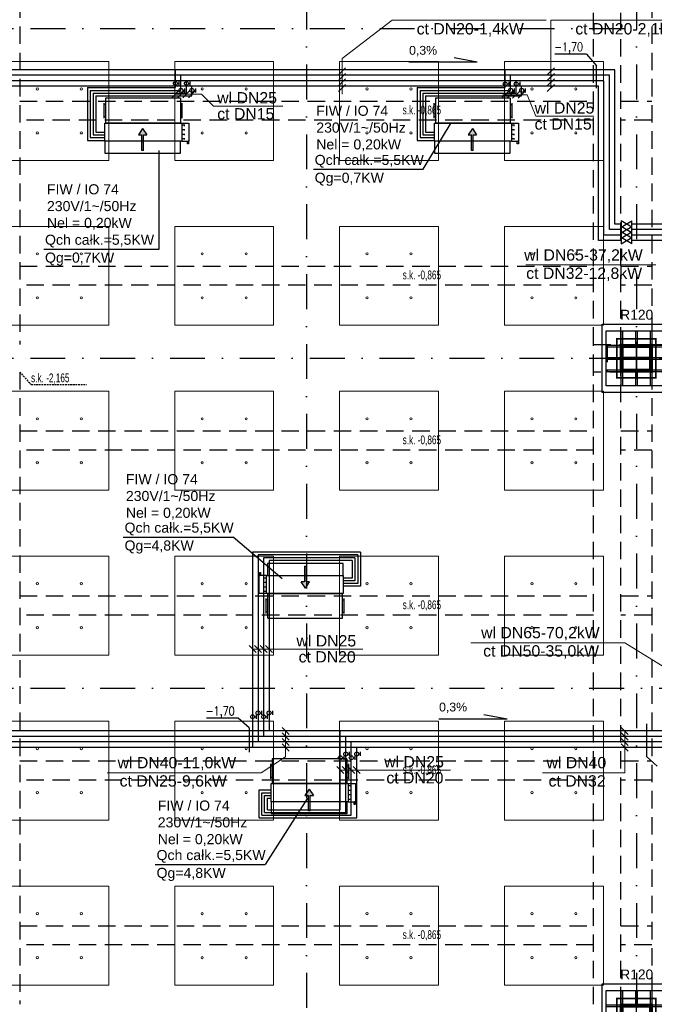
# Model space of a CAD drawing. Header units: centimetres. Extents: x -10702 to 24628, y -4437 to 19798.
# Tile 31 of 92: x 8738 to 9893, y 6225 to 8016. Entities that reach past the tile are written whole.
import ezdxf

# ---------------------------------------------------------------- set-up
doc = ezdxf.new("R2010")
doc.units = ezdxf.units.CM
for name, pattern in [('Kondygnacja  -0_5$0$HIDDEN', [9.525, 6.35, -3.175]), ('Kondygnacja  -0_5$0$HIDDEN2', [4.7625, 3.175, -1.5875]), ('Osie rzutów$0$DASHDOT2', [12.7, 6.35, -3.175, 0, -3.175])]:
    doc.linetypes.add(name, pattern=pattern)
for name, color, linetype in [('bgde_dodatki powykonawcze', 7, 'Continuous'), ('KJP_ARMATURA', 2, 'Continuous'), ('KJP_KK_OPISY MOCY klimakonwektorów', 7, 'Continuous'), ('Kondygnacja  -0_5$0$ARCH_GK', 8, 'Continuous'), ('Kondygnacja  -0_5$0$ARCH_INFO_ODPORNOŚĆ OGNIOWA', 8, 'Continuous'), ('Kondygnacja  -0_5$0$ARCH_KONSTR_POWYŻEJ RZUTU', 8, 'Kondygnacja  -0_5$0$HIDDEN'), ('Kondygnacja  -0_5$0$ARCH_KONSTR_POWYŻEJ RZUTU_IST', 8, 'Kondygnacja  -0_5$0$HIDDEN2'), ('Kondygnacja  -0_5$0$ARCH_KONSTRUKCJA_NIEWIDOCZNA', 8, 'Continuous'), ('Kondygnacja  -0_5$0$ARCH_OKŁADZINA', 8, 'Continuous'), ('Kondygnacja  -0_5$0$ARCH_SŁUPY', 8, 'Continuous'), ('Osie rzutów$0$ARCH_INFO_OSIE_IST', 8, 'Osie rzutów$0$DASHDOT2'), ('Osie rzutów$0$ARCH_INFO_OSIE_OPISY_IST', 8, 'Continuous')]:
    doc.layers.add(name, color=color, linetype=linetype)
for name, color, linetype, lineweight in [('bgde_opis ct 1', 7, 'Continuous', 20), ('bgde_rzędne wl ct', 7, 'Continuous', 25), ('bgde_urządzenia', 3, 'Continuous', 30), ('KJP_CT_kk_powrót', 30, '04_CT_KOMF_POW', 25), ('KJP_CT_kk_zasil', 30, '04_CT_KOMF_ZAS', 25), ('KJP_WL_kk zasil', 150, '04_WL_KOMF_ZAS', 25), ('KJP_WL_kk_powr', 150, '04_WL_KOMF_POW', 25), ('SU Lampy kwadratowe  -05$0$ARCH_SUFITY_PODWIESZANE', 8, 'Continuous', 9)]:
    doc.layers.add(name, color=color, linetype=linetype, lineweight=lineweight)
doc.styles.add('Arial', font='arial.ttf')
doc.styles.add('Kondygnacja  -0_5$0$Arial', font='arial.ttf')
doc.styles.add('Kondygnacja  -0_5$0$BIKTS', font='bikromsw.shx', dxfattribs={"width": 0.8})
doc.styles.add('st rom', font='Romans.shx', dxfattribs={"width": 0.8})
doc.linetypes.add('04_CT_KOMF_POW', pattern='A,100,-15,["CTKp",Standard,S=10,R=0,X=-10,Y=-5],-35', length=150)
doc.linetypes.add('04_CT_KOMF_ZAS', pattern='A,100,-15,["CTKz",Standard,S=10,R=0,X=-10,Y=-5],-35', length=150)
doc.linetypes.add('04_WL_KOMF_POW', pattern='A,100,-15,["WLKp",Standard,S=10,R=0,X=-10,Y=-5],-35', length=150)
doc.linetypes.add('04_WL_KOMF_ZAS', pattern='A,100,-15,["WLKz",Standard,S=10,R=0,X=-10,Y=-5],-35', length=150)
pattern_1 = [(45, (-1133.3117, -3177.9858), (-0.6735192, 0.6735192), [])]

# ---------------------------------------------------------------- blocks, each defined once
blk = doc.blocks.new('Osie rzutów')
at = {"layer": 'Osie rzutów$0$ARCH_INFO_OSIE_IST', "ltscale": 10}
for p, q in [((9260, 12510), (9260, 4623.26)), ((9860, 12510), (9860, 4623.26)), ((4436.24, 8000), (15156.54, 8000)), ((9860, 7370), (9860, 7430)), ((4436.04, 7400), (15156.54, 7400)), ((9890, 7400), (9830, 7400)), ((4436.04, 6800), (15156.54, 6800)), ((9860, 6170), (9860, 6230))]:
    blk.add_line(p, q, dxfattribs=at)
blk = doc.blocks.new('SU Lampy kwadratowe  -05$0$moduł sufitu')
at = {"layer": 'SU Lampy kwadratowe  -05$0$ARCH_SUFITY_PODWIESZANE'}
for points in [[(60, -60), (240, -60), (240, -240), (60, -240)], [(360, -60), (540, -60), (540, -240), (360, -240)], [(60, -360), (240, -360), (240, -540), (60, -540)], [(360, -360), (540, -360), (540, -540), (360, -540)]]:
    blk.add_lwpolyline(points, close=True, dxfattribs=at)
for centre in [(110, -110), (190, -110), (410, -110), (490, -110), (110, -190), (190, -190), (410, -190), (490, -190), (110, -410), (190, -410), (410, -410), (490, -410), (110, -490), (190, -490), (410, -490), (490, -490)]:
    blk.add_circle(centre, 2, dxfattribs=at)
blk = doc.blocks.new('SU Lampy kwadratowe  -05')
at = {"layer": 'SU Lampy kwadratowe  -05$0$ARCH_SUFITY_PODWIESZANE'}
for points in [[(9320, 7340), (9500, 7340), (9500, 7160), (9320, 7160)], [(9620, 7340), (9800, 7340), (9800, 7160), (9620, 7160)], [(9320, 7040), (9500, 7040), (9500, 6860), (9320, 6860)], [(9620, 7040), (9800, 7040), (9800, 6860), (9620, 6860)]]:
    blk.add_lwpolyline(points, close=True, dxfattribs=at)
for centre in [(9370, 7290), (9450, 7290), (9670, 7290), (9750, 7290), (9370, 7210), (9450, 7210), (9670, 7210), (9750, 7210), (9370, 6990), (9450, 6990), (9670, 6990), (9750, 6990), (9370, 6910), (9450, 6910), (9670, 6910), (9750, 6910)]:
    blk.add_circle(centre, 2, dxfattribs=at)
for p in [(8660, 8000), (9260, 8000), (8660, 7400), (8660, 6800), (9260, 6800)]:
    blk.add_blockref('SU Lampy kwadratowe  -05$0$moduł sufitu', p, dxfattribs=at)
blk = doc.blocks.new('Kondygnacja  -0_5$0$słup_kwadrat')
at = {"layer": 'Kondygnacja  -0_5$0$ARCH_SŁUPY', "lineweight": 40}
h = blk.add_hatch(dxfattribs=at)
h.set_pattern_fill('ANSI31', color=256, scale=0.3, style=0)
h.set_pattern_definition(pattern_1)
h.paths.add_polyline_path([(36, 34), (39, 34), (39, 84), (36, 84)])
h = blk.add_hatch(dxfattribs=at)
h.set_pattern_fill('ANSI31', color=256, scale=0.3, style=0)
h.set_pattern_definition(pattern_1)
h.paths.add_polyline_path([(89, 80), (89, 83), (39, 83), (39, 80)])
h = blk.add_hatch(dxfattribs=at)
h.set_pattern_fill('ANSI31', color=256, scale=0.3, style=0)
h.set_pattern_definition(pattern_1)
h.paths.add_polyline_path([(89, 34), (92, 34), (92, 84), (89, 84)])
h = blk.add_hatch(dxfattribs=at)
h.set_pattern_fill('ANSI31', color=256, scale=0.3, style=0)
h.set_pattern_definition(pattern_1)
h.paths.add_polyline_path([(89, 57.5), (89, 60.5), (39, 60.5), (39, 57.5)])
h = blk.add_hatch(dxfattribs=at)
h.set_pattern_fill('ANSI31', color=256, scale=0.3, style=0)
h.set_pattern_definition(pattern_1)
h.paths.add_polyline_path([(89, 35), (89, 38), (39, 38), (39, 35)])
at = {"layer": 'Kondygnacja  -0_5$0$ARCH_KONSTRUKCJA_NIEWIDOCZNA'}
blk.add_lwpolyline([(119, 109), (119, 9), (9, 9), (9, 109)], close=True, dxfattribs=at)
for points in [[(36, 109), (36, 84)], [(39, 109), (39, 84)], [(62.5, 109), (62.5, 83)], [(65.5, 109), (65.5, 83)], [(89, 109), (89, 84)], [(92, 109), (92, 84)], [(9, 83), (36, 83)], [(9, 80), (36, 80)], [(92, 83), (119, 83)], [(92, 80), (119, 80)], [(9, 60.5), (36, 60.5)], [(9, 57.5), (36, 57.5)], [(92, 60.5), (119, 60.5)], [(92, 57.5), (119, 57.5)], [(9, 38), (36, 38)], [(92, 38), (119, 38)], [(9, 35), (36, 35)], [(36, 34), (36, 9)], [(39, 34), (39, 9)], [(62.5, 35), (62.5, 9)], [(65.5, 35), (65.5, 9)], [(89, 34), (89, 9)], [(92, 35), (119, 35)], [(92, 34), (92, 9)]]:
    blk.add_lwpolyline(points, dxfattribs=at)
at = {"layer": 'Kondygnacja  -0_5$0$ARCH_OKŁADZINA'}
blk.add_lwpolyline([(2, 121), (126, 121), (126, -3), (2, -3)], close=True, dxfattribs=at)
at = {"layer": 'Kondygnacja  -0_5$0$ARCH_SŁUPY', "lineweight": 40}
for p, q in [((39, 60.5), (89, 60.5)), ((89, 57.5), (39, 57.5))]:
    blk.add_line(p, q, dxfattribs=at)
at = {"layer": 'Kondygnacja  -0_5$0$ARCH_SŁUPY', "lineweight": 50, "const_width": 3}
blk.add_lwpolyline([(28.5, 94.5), (99.5, 94.5), (99.5, 23.5), (28.5, 23.5)], close=True, dxfattribs=at)
at = {"layer": 'Kondygnacja  -0_5$0$ARCH_SŁUPY', "lineweight": 40}
for points in [[(36, 84), (39, 84), (39, 34), (36, 34)], [(89, 84), (92, 84), (92, 34), (89, 34)]]:
    blk.add_lwpolyline(points, close=True, dxfattribs=at)
for points in [[(89, 83), (39, 83)], [(39, 80), (89, 80)], [(89, 38), (39, 38)], [(39, 35), (89, 35)]]:
    blk.add_lwpolyline(points, dxfattribs=at)
blk = doc.blocks.new('Kondygnacja  -0_5$0$konstrukcja istniejąca -0.5')
at = {"layer": 'Kondygnacja  -0_5$0$ARCH_KONSTR_POWYŻEJ RZUTU_IST', "ltscale": 10}
for points in [[(8738, 8575), (8738, 7425)], [(9782, 7425), (9782, 8575)], [(9832, 7425), (9832, 8575)], [(9888, 8575), (9888, 7425)], [(9938, 7375), (9782, 7375), (9782, 7425), (9938, 7425), (9938, 7375)], [(8738, 7375), (8738, 6225)], [(9782, 6225), (9782, 7375)], [(9832, 6225), (9832, 7375)], [(9888, 7375), (9888, 6225)], [(8738, 7267.9), (9782, 7267.9)], [(9832, 7267.9), (9888, 7267.9)], [(9782, 7232.9), (8738, 7232.9)], [(9888, 7232.9), (9832, 7232.9)], [(8738, 6967.9), (9782, 6967.9)], [(9832, 6967.9), (9888, 6967.9)], [(9782, 6932.9), (8738, 6932.9)], [(9888, 6932.9), (9832, 6932.9)], [(8738, 6667.9), (9782, 6667.9)], [(9832, 6667.9), (9888, 6667.9)], [(9782, 6632.9), (8738, 6632.9)], [(9888, 6632.9), (9832, 6632.9)], [(8738, 6367.9), (9782, 6367.9)], [(9832, 6367.9), (9888, 6367.9)], [(9782, 6332.9), (8738, 6332.9)], [(9888, 6332.9), (9832, 6332.9)]]:
    blk.add_lwpolyline(points, dxfattribs=at)
at = {"layer": 'Kondygnacja  -0_5$0$ARCH_KONSTR_POWYŻEJ RZUTU_IST', "ltscale": 10, "elevation": 0}
for points in [[(8738, 7867.9), (9782, 7867.9)], [(9832, 7867.9), (9888, 7867.9)], [(9782, 7832.9), (8738, 7832.9)], [(9888, 7832.9), (9832, 7832.9)], [(8738, 7567.9), (9782, 7567.9)], [(9832, 7567.9), (9888, 7567.9)], [(9782, 7532.9), (8738, 7532.9)], [(9888, 7532.9), (9832, 7532.9)], [(9807, 7425), (9807, 7375)]]:
    blk.add_lwpolyline(points, dxfattribs=at)
at = {"layer": 'Kondygnacja  -0_5$0$ARCH_KONSTR_POWYŻEJ RZUTU_IST'}
blk.add_lwpolyline([(8738, 7375), (8758.7, 7352.5), (8859.8, 7352.5)], dxfattribs=at)
at = {"layer": 'Kondygnacja  -0_5$0$ARCH_KONSTR_POWYŻEJ RZUTU_IST', "style": 'Kondygnacja  -0_5$0$BIKTS', "width": 0.7}
for s, p in [('s.k. -0,865', (9434.8, 7843.7)), ('s.k. -0,865', (9434.8, 7543.7)), ('s.k. -2,165', (8758.7, 7356.5)), ('s.k. -0,865', (9434.8, 7243.7)), ('s.k. -0,865', (9434.8, 6943.7)), ('s.k. -0,865', (9434.8, 6643.7)), ('s.k. -0,865', (9434.8, 6343.7))]:
    blk.add_text(s, height=16, dxfattribs=at).set_placement(p)

msp = doc.modelspace()

# ---------------------------------------------------------------- hatches: boundary and pattern name
at = {"layer": 'bgde_urządzenia'}
h = msp.add_hatch(color=256, dxfattribs=at)
h.paths.add_polyline_path([(8963.219, 7794.916), (8960.219, 7794.916), (8960.219, 7806.582), (8954.029, 7806.582), (8961.719, 7818.009), (8969.409, 7806.582), (8963.219, 7806.582)])
h.paths.add_polyline_path([(8963.219, 7778.248), (8960.219, 7778.248), (8960.219, 7794.916), (8963.219, 7794.916)])
h = msp.add_hatch(color=256, dxfattribs=at)
h.paths.add_polyline_path([(9563.219, 7794.916), (9560.219, 7794.916), (9560.219, 7806.582), (9554.029, 7806.582), (9561.719, 7818.009), (9569.409, 7806.582), (9563.219, 7806.582)])
h.paths.add_polyline_path([(9563.219, 7778.248), (9560.219, 7778.248), (9560.219, 7794.916), (9563.219, 7794.916)])
h = msp.add_hatch(color=256, dxfattribs=at)
h.paths.add_polyline_path([(9256.395, 7005.111), (9259.395, 7005.111), (9259.395, 6993.445), (9265.585, 6993.445), (9257.895, 6982.018), (9250.205, 6993.445), (9256.395, 6993.445)])
h.paths.add_polyline_path([(9256.395, 7021.779), (9259.395, 7021.779), (9259.395, 7005.111), (9256.395, 7005.111)])
h = msp.add_hatch(color=256, dxfattribs=at)
h.paths.add_polyline_path([(9266.269, 6593.417), (9263.269, 6593.417), (9263.269, 6605.083), (9257.079, 6605.083), (9264.769, 6616.511), (9272.459, 6605.083), (9266.269, 6605.083)])
h.paths.add_polyline_path([(9266.269, 6576.75), (9263.269, 6576.75), (9263.269, 6593.417), (9266.269, 6593.417)])

# ---------------------------------------------------------------- linework, layer by layer
at = {"layer": 'bgde_dodatki powykonawcze'}
for p, q in [((9024.937, 7900.001), (9028.369, 7900.001)), ((9028.369, 7896.342), (9028.369, 7903.66)), ((9044.945, 7900.001), (9048.377, 7900.001)), ((9048.377, 7896.342), (9048.377, 7903.66)), ((9624.945, 7898.993), (9628.377, 7898.993)), ((9628.377, 7895.334), (9628.377, 7902.652)), ((9644.938, 7898.993), (9648.369, 7898.993)), ((9648.369, 7895.334), (9648.369, 7902.652)), ((9034.937, 7887.328), (9038.369, 7887.328)), ((9038.369, 7883.669), (9038.369, 7890.987)), ((9054.937, 7887.328), (9058.369, 7887.328)), ((9058.369, 7883.669), (9058.369, 7890.987)), ((9634.938, 7887.328), (9638.369, 7887.328)), ((9638.369, 7883.669), (9638.369, 7890.987)), ((9654.938, 7887.328), (9658.369, 7887.328)), ((9658.369, 7883.669), (9658.369, 7890.987)), ((9175.304, 6754.957), (9178.736, 6754.957)), ((9178.736, 6751.298), (9178.736, 6758.616)), ((9195.304, 6754.98), (9198.736, 6754.98)), ((9198.736, 6751.321), (9198.736, 6758.639)), ((9165.312, 6747.967), (9168.744, 6747.967)), ((9168.744, 6744.308), (9168.744, 6751.626)), ((9185.312, 6747.99), (9188.744, 6747.99)), ((9188.744, 6744.331), (9188.744, 6751.649)), ((9334.936, 6680.363), (9338.367, 6680.363)), ((9338.367, 6676.704), (9338.367, 6684.022)), ((9354.935, 6680.385), (9358.367, 6680.385)), ((9358.367, 6676.726), (9358.367, 6684.044)), ((9324.943, 6673.372), (9328.375, 6673.372)), ((9328.375, 6669.713), (9328.375, 6677.031)), ((9344.943, 6673.395), (9348.375, 6673.395)), ((9348.375, 6669.736), (9348.375, 6677.054))]:
    msp.add_line(p, q, dxfattribs=at)
for centre in [(9021.337, 7900.001), (9041.345, 7900.001), (9621.345, 7898.993), (9641.338, 7898.993), (9031.337, 7887.328), (9051.337, 7887.328), (9631.338, 7887.328), (9651.338, 7887.328), (9171.704, 6754.957), (9191.704, 6754.98), (9161.712, 6747.967), (9181.712, 6747.99), (9331.336, 6680.363), (9351.335, 6680.385), (9321.343, 6673.372), (9341.343, 6673.395)]:
    msp.add_circle(centre, 3.6, dxfattribs=at)
at = {"layer": 'bgde_opis ct 1'}
for p, q in [((9415.724, 8014.816), (9324.645, 7945.109)), ((9696.109, 8014.816), (9415.724, 8014.816)), ((9984.759, 8014.816), (9704.374, 8014.816)), ((9704.374, 8014.816), (9704.374, 7891.792)), ((9324.645, 7945.109), (9324.645, 7880.526)), ((9331.089, 7928.236), (9318.202, 7915.348)), ((9331.089, 7918.236), (9318.202, 7905.348)), ((9710.818, 7928.236), (9697.931, 7915.348)), ((9710.818, 7918.236), (9697.931, 7905.348)), ((9331.089, 7908.236), (9318.202, 7895.348)), ((9331.089, 7898.236), (9318.202, 7885.348)), ((9710.818, 7908.236), (9697.931, 7895.348)), ((9710.818, 7898.236), (9697.931, 7885.348)), ((9027.781, 7886.915), (9014.893, 7874.027)), ((9021.337, 7880.471), (9069.1, 7880.471)), ((9037.781, 7886.915), (9024.893, 7874.027)), ((9047.781, 7886.915), (9034.893, 7874.027)), ((9057.781, 7886.915), (9044.893, 7874.027)), ((9069.1, 7880.471), (9090.821, 7858.751)), ((9627.781, 7885.952), (9614.894, 7873.064)), ((9637.781, 7885.952), (9624.894, 7873.064)), ((9647.781, 7885.952), (9634.894, 7873.064)), ((9657.781, 7885.952), (9644.894, 7873.064)), ((9616.928, 7879.508), (9661.672, 7879.508)), ((9661.672, 7879.508), (9677.007, 7840.285)), ((9090.821, 7858.751), (9216.55, 7858.751)), ((9677.006, 7840.287), (9782.735, 7840.285)), ((9895.432, 7570.211), (9659.125, 7570.211)), ((9155.283, 6877.486), (9168.171, 6864.598)), ((9165.26, 6877.486), (9178.148, 6864.598)), ((9175.26, 6877.486), (9188.148, 6864.598)), ((9185.26, 6877.486), (9198.148, 6864.598)), ((9838.989, 6882.53), (9558.604, 6882.53)), ((9838.989, 6882.53), (9951.023, 6813.134)), ((9362.284, 6871.042), (9161.704, 6871.042)), ((9215.393, 6728.58), (9228.281, 6715.692)), ((9215.393, 6718.58), (9228.281, 6705.692)), ((9221.837, 6675.156), (9221.837, 6722.136)), ((9832.545, 6728.58), (9845.433, 6715.692)), ((9832.545, 6718.58), (9845.433, 6705.692)), ((9838.989, 6646.012), (9838.989, 6722.136)), ((9215.393, 6708.58), (9228.281, 6695.692)), ((9215.393, 6698.58), (9228.281, 6685.692)), ((9832.545, 6708.58), (9845.433, 6695.692)), ((9832.545, 6698.58), (9845.433, 6685.692)), ((9177.55, 6646.012), (9221.837, 6675.156)), ((9177.55, 6646.012), (8897.166, 6646.012)), ((9314.914, 6657.478), (9327.802, 6644.59)), ((9521.916, 6651.034), (9321.335, 6651.034)), ((9324.892, 6657.478), (9337.779, 6644.59)), ((9334.892, 6657.478), (9347.779, 6644.59)), ((9344.892, 6657.478), (9357.779, 6644.59)), ((9838.989, 6646.012), (9689.089, 6646.012))]:
    msp.add_line(p, q, dxfattribs=at)
at = {"layer": 'bgde_rzędne wl ct'}
for p, q in [((9769.568, 7953.13), (9711.698, 7953.13)), ((9769.568, 7953.13), (9787.359, 7931.831)), ((9570.235, 7938.381), (9446.245, 7938.381)), ((9570.235, 7938.381), (9528.248, 7946.286)), ((9787.359, 7891.067), (9787.359, 7932.829)), ((9624.808, 6743.87), (9582.821, 6751.775)), ((9135.657, 6745.257), (9077.788, 6745.257)), ((9155.371, 6728.111), (9135.657, 6745.257)), ((9624.808, 6743.87), (9500.818, 6743.87)), ((9878.293, 6735.08), (9878.293, 6675.595)), ((9155.371, 6728.111), (9155.371, 6683.588)), ((9898.007, 6658.449), (9878.293, 6675.595))]:
    msp.add_line(p, q, dxfattribs=at)
at = {"layer": 'bgde_urządzenia'}
for p, q in [((8891.319, 7864.166), (8891.319, 7836.666)), ((8894.319, 7872.916), (8894.319, 7827.916)), ((9030.319, 7872.916), (8894.319, 7872.916)), ((9030.319, 7872.916), (9030.319, 7827.916)), ((9033.319, 7864.166), (9033.319, 7836.666)), ((9491.319, 7864.166), (9491.319, 7836.666)), ((9494.319, 7872.916), (9494.319, 7827.916)), ((9630.319, 7872.916), (9494.319, 7872.916)), ((9630.319, 7872.916), (9630.319, 7827.916)), ((9633.319, 7864.166), (9633.319, 7836.666)), ((8894.319, 7861.666), (8891.319, 7861.666)), ((9030.319, 7861.666), (9033.319, 7861.666)), ((9494.319, 7861.666), (9491.319, 7861.666)), ((9630.319, 7861.666), (9633.319, 7861.666)), ((8894.319, 7839.166), (8891.319, 7839.166)), ((8892.819, 7794.916), (8892.819, 7827.916)), ((8892.819, 7827.916), (9032.819, 7827.916)), ((9030.319, 7827.916), (8894.319, 7827.916)), ((9030.319, 7839.166), (9033.319, 7839.166)), ((9032.819, 7827.916), (9032.819, 7794.916)), ((9032.819, 7827.916), (9045.819, 7827.916)), ((9045.819, 7827.916), (9045.819, 7794.916)), ((9494.319, 7839.166), (9491.319, 7839.166)), ((9492.819, 7794.916), (9492.819, 7827.916)), ((9492.819, 7827.916), (9632.819, 7827.916)), ((9630.319, 7827.916), (9494.319, 7827.916)), ((9630.319, 7839.166), (9633.319, 7839.166)), ((9632.819, 7827.916), (9632.819, 7794.916)), ((9632.819, 7827.916), (9645.819, 7827.916)), ((9645.819, 7827.916), (9645.819, 7794.916)), ((8961.719, 7818.009), (8954.029, 7806.582)), ((8961.719, 7818.009), (8969.409, 7806.582)), ((9038.019, 7823.791), (9032.819, 7823.791)), ((9038.019, 7815.541), (9032.819, 7815.541)), ((9038.019, 7822.541), (9038.019, 7825.041)), ((9038.019, 7814.291), (9038.019, 7816.791)), ((9038.019, 7806.041), (9038.019, 7808.541)), ((9561.719, 7818.009), (9554.029, 7806.582)), ((9561.719, 7818.009), (9569.409, 7806.582)), ((9638.019, 7823.791), (9632.819, 7823.791)), ((9638.019, 7815.541), (9632.819, 7815.541)), ((9638.019, 7822.541), (9638.019, 7825.041)), ((9638.019, 7814.291), (9638.019, 7816.791)), ((9638.019, 7806.041), (9638.019, 7808.541)), ((9030.619, 7794.916), (8892.819, 7794.916)), ((8892.819, 7794.916), (8892.819, 7773.416)), ((8954.029, 7806.582), (8960.219, 7806.582)), ((8960.219, 7778.248), (8960.219, 7806.582)), ((8963.219, 7778.248), (8963.219, 7806.582)), ((8963.219, 7806.582), (8969.409, 7806.582)), ((9030.619, 7773.416), (9030.619, 7794.916)), ((9032.819, 7794.916), (9030.619, 7794.916)), ((9038.019, 7807.291), (9032.819, 7807.291)), ((9038.019, 7799.041), (9032.819, 7799.041)), ((9032.819, 7794.916), (9045.819, 7794.916)), ((9038.019, 7797.791), (9038.019, 7800.291)), ((9043.319, 7789.916), (9043.319, 7794.916)), ((9045.819, 7794.916), (9044.319, 7794.916)), ((9045.319, 7794.916), (9045.319, 7789.916)), ((9630.619, 7794.916), (9492.819, 7794.916)), ((9492.819, 7794.916), (9492.819, 7773.416)), ((9554.029, 7806.582), (9560.219, 7806.582)), ((9560.219, 7778.248), (9560.219, 7806.582)), ((9563.219, 7778.248), (9563.219, 7806.582)), ((9563.219, 7806.582), (9569.409, 7806.582)), ((9630.619, 7773.416), (9630.619, 7794.916)), ((9632.819, 7794.916), (9630.619, 7794.916)), ((9638.019, 7807.291), (9632.819, 7807.291)), ((9638.019, 7799.041), (9632.819, 7799.041)), ((9632.819, 7794.916), (9645.819, 7794.916)), ((9638.019, 7797.791), (9638.019, 7800.291)), ((9643.319, 7789.916), (9643.319, 7794.916)), ((9645.819, 7794.916), (9644.319, 7794.916)), ((9645.319, 7794.916), (9645.319, 7789.916)), ((8892.819, 7773.416), (9030.619, 7773.416)), ((8963.219, 7778.248), (8960.219, 7778.248)), ((9045.319, 7789.916), (9043.319, 7789.916)), ((9492.819, 7773.416), (9630.619, 7773.416)), ((9563.219, 7778.248), (9560.219, 7778.248)), ((9645.319, 7789.916), (9643.319, 7789.916)), ((9188.995, 7026.611), (9188.995, 7005.111)), ((9326.795, 7026.611), (9188.995, 7026.611)), ((9256.395, 7021.779), (9256.395, 6993.445)), ((9256.395, 7021.779), (9259.395, 7021.779)), ((9259.395, 7021.779), (9259.395, 6993.445)), ((9326.795, 7005.111), (9326.795, 7026.611)), ((9186.795, 7005.111), (9173.795, 7005.111)), ((9173.795, 6972.111), (9173.795, 7005.111)), ((9173.795, 7005.111), (9175.295, 7005.111)), ((9174.295, 7005.111), (9174.295, 7010.111)), ((9174.295, 7010.111), (9176.295, 7010.111)), ((9176.295, 7010.111), (9176.295, 7005.111)), ((9186.795, 6972.111), (9186.795, 7005.111)), ((9186.795, 7005.111), (9188.995, 7005.111)), ((9188.995, 7005.111), (9326.795, 7005.111)), ((9326.795, 7005.111), (9326.795, 6972.111)), ((9181.595, 7002.236), (9181.595, 6999.736)), ((9181.595, 7000.986), (9186.795, 7000.986)), ((9181.595, 6993.986), (9181.595, 6991.486)), ((9181.595, 6992.736), (9186.795, 6992.736)), ((9181.595, 6985.736), (9181.595, 6983.236)), ((9257.895, 6982.018), (9250.205, 6993.445)), ((9256.395, 6993.445), (9250.205, 6993.445)), ((9257.895, 6982.018), (9265.585, 6993.445)), ((9265.585, 6993.445), (9259.395, 6993.445)), ((9186.795, 6972.111), (9173.795, 6972.111)), ((9181.595, 6984.486), (9186.795, 6984.486)), ((9181.595, 6977.486), (9181.595, 6974.986)), ((9181.595, 6976.236), (9186.795, 6976.236)), ((9326.795, 6972.111), (9186.795, 6972.111)), ((9189.295, 6927.111), (9189.295, 6972.111)), ((9189.295, 6972.111), (9325.295, 6972.111)), ((9325.295, 6927.111), (9325.295, 6972.111)), ((9186.295, 6935.861), (9186.295, 6963.361)), ((9189.295, 6960.861), (9186.295, 6960.861)), ((9325.295, 6960.861), (9328.295, 6960.861)), ((9328.295, 6935.861), (9328.295, 6963.361)), ((9189.295, 6938.361), (9186.295, 6938.361)), ((9325.295, 6938.361), (9328.295, 6938.361)), ((9189.295, 6927.111), (9325.295, 6927.111)), ((9194.369, 6662.667), (9194.369, 6635.167)), ((9197.369, 6671.417), (9197.369, 6626.417)), ((9333.369, 6671.417), (9197.369, 6671.417)), ((9333.369, 6671.417), (9333.369, 6626.417)), ((9336.369, 6662.667), (9336.369, 6635.167)), ((9197.369, 6660.167), (9194.369, 6660.167)), ((9333.369, 6660.167), (9336.369, 6660.167)), ((9197.369, 6637.667), (9194.369, 6637.667)), ((9195.869, 6593.417), (9195.869, 6626.417)), ((9195.869, 6626.417), (9335.869, 6626.417)), ((9333.369, 6626.417), (9197.369, 6626.417)), ((9333.369, 6637.667), (9336.369, 6637.667)), ((9335.869, 6626.417), (9335.869, 6593.417)), ((9335.869, 6626.417), (9348.869, 6626.417)), ((9348.869, 6626.417), (9348.869, 6593.417)), ((9264.769, 6616.511), (9257.079, 6605.083)), ((9264.769, 6616.511), (9272.459, 6605.083)), ((9341.069, 6622.292), (9335.869, 6622.292)), ((9341.069, 6614.042), (9335.869, 6614.042)), ((9341.069, 6621.042), (9341.069, 6623.542)), ((9341.069, 6612.792), (9341.069, 6615.292)), ((9333.669, 6593.417), (9195.869, 6593.417)), ((9195.869, 6593.417), (9195.869, 6571.917)), ((9257.079, 6605.083), (9263.269, 6605.083)), ((9263.269, 6576.75), (9263.269, 6605.083)), ((9266.269, 6576.75), (9266.269, 6605.083)), ((9266.269, 6605.083), (9272.459, 6605.083)), ((9333.669, 6571.917), (9333.669, 6593.417)), ((9335.869, 6593.417), (9333.669, 6593.417)), ((9341.069, 6605.792), (9335.869, 6605.792)), ((9341.069, 6597.542), (9335.869, 6597.542)), ((9335.869, 6593.417), (9348.869, 6593.417)), ((9341.069, 6604.542), (9341.069, 6607.042)), ((9341.069, 6596.292), (9341.069, 6598.792)), ((9346.369, 6588.417), (9346.369, 6593.417)), ((9348.869, 6593.417), (9347.369, 6593.417)), ((9348.369, 6593.417), (9348.369, 6588.417)), ((9266.269, 6576.75), (9263.269, 6576.75)), ((9348.369, 6588.417), (9346.369, 6588.417)), ((9195.869, 6571.917), (9333.669, 6571.917))]:
    msp.add_line(p, q, dxfattribs=at)
at = {"layer": 'KJP_ARMATURA', "ltscale": 2}
for p, q in [((9851.906, 7638.273), (9832.454, 7649.791)), ((9832.454, 7638.273), (9851.906, 7649.791)), ((9851.906, 7628.273), (9832.454, 7639.791)), ((9832.454, 7628.273), (9851.906, 7639.791)), ((9851.906, 7618.273), (9832.454, 7629.791)), ((9832.454, 7618.273), (9851.906, 7629.791)), ((9851.906, 7608.273), (9832.454, 7619.791)), ((9832.454, 7608.273), (9851.906, 7619.791))]:
    msp.add_line(p, q, dxfattribs=at)
at = {"layer": 'KJP_ARMATURA'}
for points in [[(9832.454, 7649.791), (9832.454, 7638.273)], [(9851.906, 7638.273), (9851.906, 7638.273), (9851.906, 7649.791)], [(9832.454, 7639.791), (9832.454, 7628.273)], [(9832.454, 7629.791), (9832.454, 7618.273)], [(9851.906, 7628.273), (9851.906, 7628.273), (9851.906, 7639.791)], [(9851.906, 7618.273), (9851.906, 7618.273), (9851.906, 7629.791)], [(9832.454, 7619.791), (9832.454, 7608.273)], [(9851.906, 7608.273), (9851.906, 7608.273), (9851.906, 7619.791)]]:
    msp.add_lwpolyline(points, dxfattribs=at)
at = {"layer": 'KJP_CT_kk_powrót'}
for p, q in [((9810.988, 7915), (8448.392, 7915)), ((9810.988, 7634.032), (9810.988, 7915)), ((8866.526, 7887.328), (9031.337, 7887.328)), ((8866.526, 7887.328), (8866.526, 7801.416)), ((9466.526, 7887.328), (9631.338, 7887.328)), ((9466.526, 7887.328), (9466.526, 7801.416)), ((8866.526, 7801.416), (8892.819, 7801.416)), ((9466.526, 7801.416), (9492.819, 7801.416)), ((9832.454, 7634.032), (9810.988, 7634.032)), ((10017.002, 7634.032), (9851.906, 7634.032)), ((9181.704, 7037.377), (9181.704, 6712.136)), ((9348.088, 7037.377), (9181.704, 7037.377)), ((9348.088, 7037.377), (9348.088, 6995.284)), ((9348.088, 6995.284), (9326.795, 6995.284)), ((9926.783, 6712.136), (8448.392, 6712.136)), ((9331.335, 6573.948), (9331.335, 6712.136)), ((9183.689, 6604.917), (9195.869, 6604.917)), ((9183.689, 6573.948), (9183.689, 6604.917)), ((9183.689, 6573.948), (9331.335, 6573.948))]:
    msp.add_line(p, q, dxfattribs=at)
at = {"layer": 'KJP_CT_kk_powrót', "linetype": 'ByBlock'}
for p, q in [((9031.337, 7887.328), (9031.337, 7915)), ((9631.338, 7887.328), (9631.338, 7915))]:
    msp.add_line(p, q, dxfattribs=at)
at = {"layer": 'KJP_CT_kk_zasil'}
for p, q in [((9820.988, 7925), (8438.392, 7925)), ((9820.988, 7644.032), (9820.988, 7925)), ((8861.526, 7892.328), (9021.337, 7892.328)), ((8861.526, 7892.328), (8861.526, 7796.416)), ((9461.526, 7892.328), (9621.338, 7892.328)), ((9461.526, 7892.328), (9461.526, 7796.416)), ((8861.526, 7796.416), (8892.819, 7796.416)), ((9461.526, 7796.416), (9492.819, 7796.416)), ((9832.454, 7644.032), (9820.988, 7644.032)), ((10032.002, 7644.032), (9851.906, 7644.032)), ((9191.704, 7032.377), (9191.704, 6722.136)), ((9343.088, 7032.377), (9191.704, 7032.377)), ((9343.088, 7032.377), (9343.088, 7000.284)), ((9343.088, 7000.284), (9326.795, 7000.284)), ((9926.783, 6722.136), (8438.392, 6722.136)), ((9321.335, 6578.948), (9321.335, 6722.136)), ((9188.689, 6599.917), (9195.869, 6599.917)), ((9188.689, 6578.948), (9188.689, 6599.917)), ((9188.689, 6578.948), (9321.335, 6578.948))]:
    msp.add_line(p, q, dxfattribs=at)
at = {"layer": 'KJP_CT_kk_zasil', "linetype": 'ByBlock'}
for p, q in [((9021.337, 7892.328), (9021.337, 7925)), ((9621.338, 7892.328), (9621.338, 7925))]:
    msp.add_line(p, q, dxfattribs=at)
at = {"layer": 'KJP_KK_OPISY MOCY klimakonwektorów'}
for p, q in [((9472.282, 7743.747), (9523.329, 7828.219)), ((8991.545, 7598.539), (8991.545, 7778.134)), ((9272.394, 7743.747), (9472.282, 7743.747)), ((8781.696, 7598.539), (8991.545, 7598.539)), ((8926.447, 7074.877), (9126.334, 7074.877)), ((9215.809, 6998.725), (9126.334, 7074.877)), ((9261.864, 6599.741), (9184.546, 6479.396)), ((8984.658, 6479.396), (9184.546, 6479.396))]:
    msp.add_line(p, q, dxfattribs=at)
at = {"layer": 'KJP_WL_kk zasil'}
for p, q in [((9800.988, 7905), (8458.392, 7905)), ((9800.988, 7624.032), (9800.988, 7905)), ((8871.526, 7882.328), (9041.337, 7882.328)), ((8871.526, 7882.328), (8871.526, 7806.416)), ((9471.526, 7882.328), (9641.338, 7882.328)), ((9471.526, 7882.328), (9471.526, 7806.416)), ((8871.526, 7806.416), (8892.819, 7806.416)), ((9471.526, 7806.416), (9492.819, 7806.416)), ((9832.454, 7624.032), (9800.988, 7624.032)), ((10002.002, 7624.032), (9851.906, 7624.032)), ((9171.704, 7042.377), (9171.704, 6702.136)), ((9353.088, 7042.377), (9171.704, 7042.377)), ((9353.088, 7042.377), (9353.088, 6990.284)), ((9353.088, 6990.284), (9326.795, 6990.284)), ((9926.783, 6702.136), (8458.392, 6702.136)), ((9341.335, 6568.948), (9341.335, 6702.136)), ((9178.689, 6609.917), (9195.869, 6609.917)), ((9178.689, 6568.948), (9178.689, 6609.917)), ((9178.689, 6568.948), (9341.335, 6568.948))]:
    msp.add_line(p, q, dxfattribs=at)
at = {"layer": 'KJP_WL_kk zasil', "linetype": 'ByBlock'}
for p, q in [((9041.337, 7882.328), (9041.337, 7905)), ((9641.338, 7882.328), (9641.338, 7905))]:
    msp.add_line(p, q, dxfattribs=at)
at = {"layer": 'KJP_WL_kk_powr'}
for p, q in [((9790.988, 7895), (8468.392, 7895)), ((9790.988, 7614.032), (9790.988, 7895)), ((8876.526, 7877.328), (9051.337, 7877.328)), ((8876.526, 7877.328), (8876.526, 7811.416)), ((9476.526, 7877.328), (9651.338, 7877.328)), ((9476.526, 7877.328), (9476.526, 7811.416)), ((8876.526, 7811.416), (8892.819, 7811.416)), ((9476.526, 7811.416), (9492.819, 7811.416)), ((9832.454, 7614.032), (9790.988, 7614.032)), ((9987.002, 7614.032), (9851.906, 7614.032)), ((9161.704, 7047.377), (9161.704, 6692.136)), ((9358.088, 7047.377), (9161.704, 7047.377)), ((9358.088, 7047.377), (9358.088, 6985.284)), ((9358.088, 6985.284), (9326.795, 6985.284)), ((9926.783, 6692.136), (8468.392, 6692.136)), ((9351.335, 6563.948), (9351.335, 6692.136)), ((9173.689, 6614.917), (9195.869, 6614.917)), ((9173.689, 6563.948), (9173.689, 6614.917)), ((9173.689, 6563.948), (9351.335, 6563.948))]:
    msp.add_line(p, q, dxfattribs=at)
at = {"layer": 'KJP_WL_kk_powr', "linetype": 'ByBlock'}
for p, q in [((9051.337, 7877.328), (9051.337, 7895)), ((9651.338, 7877.328), (9651.338, 7895))]:
    msp.add_line(p, q, dxfattribs=at)
at = {"layer": 'Kondygnacja  -0_5$0$ARCH_GK', "linetype": 'Continuous', "lineweight": -3}
msp.add_line((9824.5, 7395), (9824.5, 7405), dxfattribs=at)

# ---------------------------------------------------------------- block references
at = {"layer": 'Kondygnacja  -0_5$0$ARCH_KONSTR_POWYŻEJ RZUTU'}
msp.add_blockref('Kondygnacja  -0_5$0$konstrukcja istniejąca -0.5', (0, 0), dxfattribs=at)
at = {"layer": 'Kondygnacja  -0_5$0$ARCH_SŁUPY'}
for p in [(9796, 7341), (9796, 6141)]:
    msp.add_blockref('Kondygnacja  -0_5$0$słup_kwadrat', p, dxfattribs=at)
at = {"layer": 'Osie rzutów$0$ARCH_INFO_OSIE_OPISY_IST'}
msp.add_blockref('Osie rzutów', (0, 0), dxfattribs=at)
at = {"layer": 'SU Lampy kwadratowe  -05$0$ARCH_SUFITY_PODWIESZANE'}
msp.add_blockref('SU Lampy kwadratowe  -05', (0, 0), dxfattribs=at)

# ---------------------------------------------------------------- texts
at = {"layer": 'bgde_opis ct 1', "color": 2, "style": 'Arial'}
for s, height, p in [('ct DN20-1,4kW', 20.58297, (9460.314, 7989.094, -23199.109)), ('ct DN20-2,1kW', 20.58297, (9748.964, 7989.094, -23199.109)), ('wl DN65-37,2kW', 20.58297, (9655.919, 7577.732, -23509.109)), ('ct DN32-12,8kW', 20.58297, (9659.637, 7544.488, -23509.109)), ('wl DN65-70,2kW', 20.58297, (9577.59, 6890.778, -23509.109)), ('wl DN25', 20.583, (9241.566, 6875.863, 1634.188)), ('ct DN50-35,0kW', 20.58297, (9581.308, 6857.535, -23509.109)), ('ct DN20', 20.583, (9245.54, 6846.751, 1634.188)), ('wl DN40-11,0kW', 20.58297, (8916.151, 6654.26, -23509.109)), ('wl DN25', 20.583, (9401.198, 6655.855, 1463.139)), ('wl DN40', 20.583, (9696.541, 6654.26, -23509.109)), ('ct DN20', 20.583, (9405.171, 6626.743, 1463.139)), ('ct DN25-9,6kW', 20.58297, (8919.869, 6621.017, -23509.109)), ('ct DN32', 20.583, (9700.259, 6621.017, -23509.109))]:
    msp.add_text(s, height=height, dxfattribs=at).set_placement(p)
for s, p in [('wl DN25', (9097.48, 7863.571, 410.689)), ('wl DN25', (9674.902, 7845.106, 301.118)), ('ct DN15', (9097.48, 7834.459, 410.689)), ('ct DN15', (9674.902, 7815.994, 301.118))]:
    msp.add_text(s, height=20.583, rotation=360, dxfattribs=at).set_placement(p)
at = {"layer": 'bgde_rzędne wl ct', "char_height": 16, "attachment_point": 1}
for s, insert, width, style in [('-1,70', (9710.431, 7974.383, 364.378), 70.70316, 'st rom'), ('0,3%', (9446.522, 7968.192, 6675.1), 531.5734, 'Arial'), ('0,3%', (9501.094, 6773.681, 6365.1), 531.5734, 'Arial'), ('-1,70', (9076.52, 6766.511, 364.378), 70.70316, 'st rom')]:
    msp.add_mtext(s, dxfattribs=dict(at, insert=insert, width=width, style=style))
at = {"layer": 'KJP_KK_OPISY MOCY klimakonwektorów', "char_height": 18.326, "width": 421.7149, "attachment_point": 1, "style": 'Arial'}
for s, insert in [('FIW / IO 74\\P230V/1~/50Hz\\PNel = 0,20kW', (9277.641, 7859.387, 2308.732)), ('Qch całk.=5,5KW', (9274.782, 7770.029, 1430.623)), ('Qg=0,7KW', (9274.782, 7737.55, 1430.623)), ('FIW / IO 74\\P230V/1~/50Hz\\PNel = 0,20kW', (8787.612, 7716.604, 2308.732)), ('Qch całk.=5,5KW', (8784.084, 7624.822, 1420.623)), ('Qg=0,7KW', (8784.084, 7592.343, 1420.623)), ('FIW / IO 74\\P230V/1~/50Hz\\PNel = 0,20kW', (8931.25, 7189.29, 2308.732)), ('Qch całk.=5,5KW', (8928.835, 7101.159, 2308.732)), ('Qg=4,8KW', (8928.835, 7068.68, 2308.732)), ('FIW / IO 74\\P230V/1~/50Hz\\PNel = 0,20kW', (8989.251, 6595.679, 2308.732)), ('Qch całk.=5,5KW', (8987.046, 6505.678, 2308.732)), ('Qg=4,8KW', (8987.046, 6473.199, 2308.732))]:
    msp.add_mtext(s, dxfattribs=dict(at, insert=insert))
at = {"layer": 'Kondygnacja  -0_5$0$ARCH_INFO_ODPORNOŚĆ OGNIOWA', "char_height": 18, "width": 53.33252, "attachment_point": 5, "style": 'Kondygnacja  -0_5$0$Arial'}
for insert in [(9860.71, 7494.184), (9860.71, 6294.184)]:
    msp.add_mtext('\\PR120', dxfattribs=dict(at, insert=insert))

doc.saveas('drawing.dxf')
